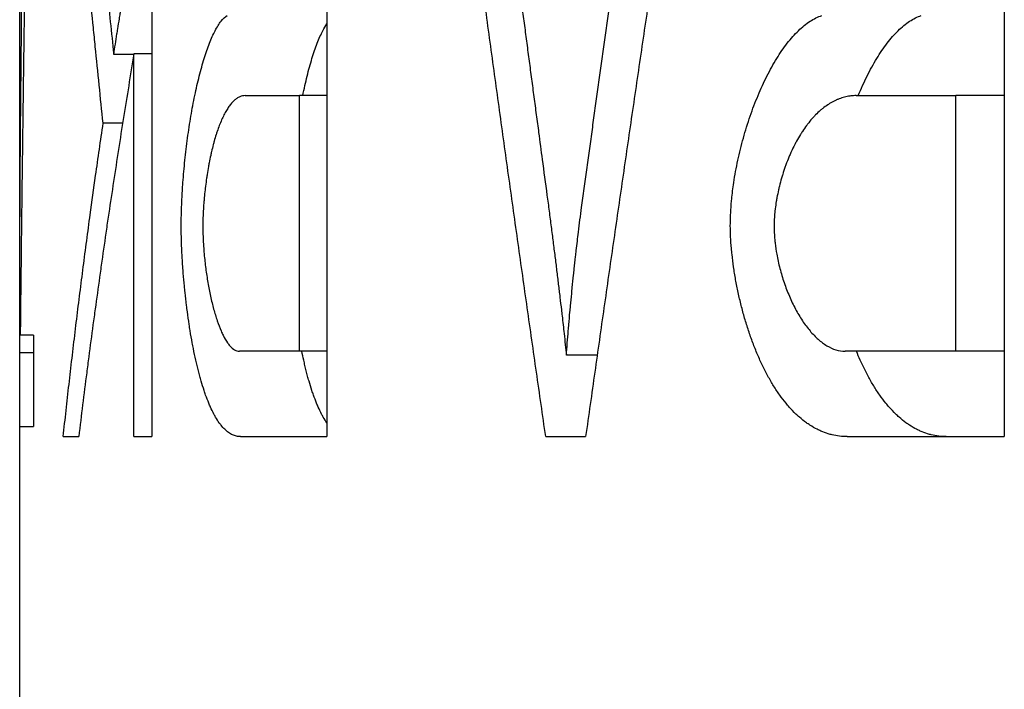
# Model space of a CAD drawing. Header units: millimetres. Extents: x 226749 to 325316, y -44191 to 40236.
# Tile 109 of 164: x 294114.28 to 294118.74, y 12166.67 to 12169.7. Entities that reach past the tile are written whole.
import ezdxf

# ---------------------------------------------------------------- set-up
doc = ezdxf.new("R2010")
doc.units = ezdxf.units.MM
doc.header["$LTSCALE"] = 100
doc.layers.add('K_URZĄDZENIA', color=4, linetype='Continuous')

# ---------------------------------------------------------------- blocks, each defined once
blk = doc.blocks.new('ZBIORNIK_RZUT')
at = {"layer": 'K_URZĄDZENIA'}
for p, q in [((150002.7861, 96513.7407), (150006.2861, 96513.7407)), ((150004.7416, 96513.7407), (150004.7416, 96513.5216)), ((150005.8993, 96513.7407), (150005.8993, 96513.5216)), ((150006.2861, 96513.0282), (150006.2861, 96513.7407)), ((150005.8993, 96513.5216), (150004.7416, 96513.5216)), ((150004.7416, 96513.0694), (150004.7416, 96513.5216)), ((150005.8993, 96513.5216), (150005.8993, 96513.02)), ((150005.918, 96511.8955), (150005.918, 96511.7559)), ((150006.2861, 96511.6624), (150006.2861, 96511.8433)), ((150002.7861, 96510.6701), (150006.2861, 96510.6701)), ((150004.7416, 96510.6701), (150004.7416, 96510.5464)), ((150005.8993, 96510.6701), (150005.8993, 96510.5464)), ((150006.2861, 96510.2785), (150006.2861, 96510.6701)), ((150005.8993, 96510.5464), (150004.7416, 96510.5464)), ((150004.7416, 96510.3003), (150004.7416, 96510.5464)), ((150005.8993, 96510.5464), (150005.8993, 96510.2742)), ((150002.7861, 96509.8767), (150006.2861, 96509.8767)), ((150004.5522, 96509.8767), (150004.5522, 96509.7962)), ((150006.2861, 96509.7962), (150006.2861, 96509.8767)), ((150006.2861, 96509.7962), (150004.5522, 96509.7962)), ((150004.5548, 96509.7957), (150004.5548, 96509.7046)), ((150004.8669, 96509.7447), (150004.8669, 96509.6566)), ((150006.2861, 96509.4757), (150006.2861, 96509.5459)), ((150005.8273, 96509.3409), (150005.8273, 96509.2808)), ((150005.8273, 96509.3409), (150006.2408, 96509.3409)), ((150005.9073, 96509.3409), (150005.9073, 96509.2785)), ((150006.2408, 96509.2783), (150006.2408, 96509.3409)), ((150005.7637, 96509.2783), (149994.8475, 96509.2783)), ((150006.2408, 96509.2785), (150005.9073, 96509.2785)), ((150013.3475, 96509.2783), (150006.2408, 96509.2783))]:
    blk.add_line(p, q, dxfattribs=at)
for points, knots in [([(150006.2861, 96513.4772), (150006.2861, 96513.4659), (150006.2855, 96513.4546), (150006.2841, 96513.4434), (150006.2828, 96513.4321), (150006.2808, 96513.4209), (150006.2781, 96513.4097), (150006.2767, 96513.4041), (150006.2752, 96513.3986), (150006.2734, 96513.393), (150006.27, 96513.3819), (150006.2659, 96513.3708), (150006.261, 96513.3598), (150006.2586, 96513.3543), (150006.256, 96513.3488), (150006.2532, 96513.3434), (150006.2476, 96513.3325), (150006.2413, 96513.3217), (150006.2343, 96513.311), (150006.2308, 96513.3057), (150006.2272, 96513.3003), (150006.2233, 96513.2951), (150006.2156, 96513.2845), (150006.2072, 96513.2741), (150006.198, 96513.2638), (150006.1935, 96513.2586), (150006.1888, 96513.2535), (150006.1838, 96513.2485), (150006.174, 96513.2384), (150006.1635, 96513.2284), (150006.1524, 96513.2186), (150006.1468, 96513.2137), (150006.141, 96513.2089), (150006.1351, 96513.2041), (150006.1233, 96513.1945), (150006.1108, 96513.1851), (150006.0977, 96513.1759), (150006.0912, 96513.1713), (150006.0845, 96513.1667), (150006.0777, 96513.1622), (150006.064, 96513.1532), (150006.0497, 96513.1445), (150006.0348, 96513.1359), (150006.0274, 96513.1317), (150006.0199, 96513.1275), (150006.0122, 96513.1233), (150005.9968, 96513.115), (150005.9809, 96513.107), (150005.9645, 96513.0992), (150005.9563, 96513.0953), (150005.948, 96513.0915), (150005.9396, 96513.0877), (150005.9264, 96513.0818), (150005.913, 96513.0761), (150005.8993, 96513.0706)], [0, 0, 0, 0, 0.0416667, 0.0416667, 0.0416667, 0.0833333, 0.0833333, 0.0833333, 0.1041667, 0.1041667, 0.1041667, 0.1458333, 0.1458333, 0.1458333, 0.1666667, 0.1666667, 0.1666667, 0.2083333, 0.2083333, 0.2083333, 0.2291667, 0.2291667, 0.2291667, 0.2708333, 0.2708333, 0.2708333, 0.2916667, 0.2916667, 0.2916667, 0.3333333, 0.3333333, 0.3333333, 0.3541667, 0.3541667, 0.3541667, 0.3958333, 0.3958333, 0.3958333, 0.4166667, 0.4166667, 0.4166667, 0.4583333, 0.4583333, 0.4583333, 0.4791667, 0.4791667, 0.4791667, 0.5208333, 0.5208333, 0.5208333, 0.5416667, 0.5416667, 0.5416667, 0.5742148, 0.5742148, 0.5742148, 0.5742148]), ([(150004.7416, 96513.0788), (150004.7261, 96513.0852), (150004.7109, 96513.0918), (150004.696, 96513.0985), (150004.6814, 96513.1052), (150004.667, 96513.112), (150004.653, 96513.119), (150004.625, 96513.1329), (150004.5984, 96513.1476), (150004.5735, 96513.1627), (150004.561, 96513.1703), (150004.549, 96513.178), (150004.5375, 96513.1859), (150004.5144, 96513.2016), (150004.4932, 96513.2178), (150004.4742, 96513.2344), (150004.4647, 96513.2427), (150004.4558, 96513.2511), (150004.4474, 96513.2595), (150004.4308, 96513.2765), (150004.4165, 96513.2938), (150004.4049, 96513.3113), (150004.3934, 96513.3289), (150004.3845, 96513.3466), (150004.3788, 96513.3645)], [0.4993919, 0.4993919, 0.4993919, 0.4993919, 0.5416667, 0.5416667, 0.5416667, 0.5833333, 0.5833333, 0.5833333, 0.6666667, 0.6666667, 0.6666667, 0.7083333, 0.7083333, 0.7083333, 0.7916667, 0.7916667, 0.7916667, 0.8333333, 0.8333333, 0.8333333, 0.9166667, 0.9166667, 0.9166667, 1, 1, 1, 1]), ([(150004.7416, 96513.0694), (150004.7416, 96513.0616), (150004.742, 96513.0537), (150004.7429, 96513.0458), (150004.7438, 96513.038), (150004.7452, 96513.0301), (150004.7471, 96513.0222), (150004.748, 96513.0182), (150004.749, 96513.0143), (150004.7502, 96513.0103), (150004.7525, 96513.0024), (150004.7552, 96512.9946), (150004.7585, 96512.9867), (150004.7601, 96512.9828), (150004.7618, 96512.9789), (150004.7636, 96512.975), (150004.7673, 96512.9672), (150004.7715, 96512.9595), (150004.7761, 96512.9518), (150004.7784, 96512.948), (150004.7808, 96512.9442), (150004.7833, 96512.9404), (150004.7883, 96512.9328), (150004.7938, 96512.9253), (150004.7997, 96512.9179), (150004.8027, 96512.9141), (150004.8058, 96512.9105), (150004.8089, 96512.9068), (150004.8153, 96512.8995), (150004.822, 96512.8923), (150004.8292, 96512.8852), (150004.8328, 96512.8817), (150004.8365, 96512.8782), (150004.8402, 96512.8747), (150004.8478, 96512.8678), (150004.8557, 96512.861), (150004.8641, 96512.8544), (150004.8682, 96512.851), (150004.8725, 96512.8478), (150004.8768, 96512.8445), (150004.8855, 96512.838), (150004.8945, 96512.8317), (150004.9038, 96512.8255), (150004.9085, 96512.8225), (150004.9133, 96512.8194), (150004.9181, 96512.8164), (150004.9277, 96512.8105), (150004.9377, 96512.8047), (150004.9479, 96512.7991), (150004.953, 96512.7963), (150004.9582, 96512.7935), (150004.9635, 96512.7908), (150004.9739, 96512.7854), (150004.9847, 96512.7802), (150004.9956, 96512.7752), (150005.0011, 96512.7727), (150005.0066, 96512.7703), (150005.0121, 96512.7679), (150005.0233, 96512.7631), (150005.0346, 96512.7586), (150005.046, 96512.7542), (150005.0517, 96512.7521), (150005.0575, 96512.75), (150005.0633, 96512.7479), (150005.0748, 96512.7438), (150005.0865, 96512.7399), (150005.0982, 96512.7363), (150005.1041, 96512.7345), (150005.1099, 96512.7327), (150005.1158, 96512.731), (150005.1276, 96512.7276), (150005.1394, 96512.7245), (150005.1511, 96512.7216), (150005.157, 96512.7201), (150005.1629, 96512.7187), (150005.1687, 96512.7174), (150005.1805, 96512.7148), (150005.1921, 96512.7124), (150005.2036, 96512.7102), (150005.2094, 96512.7092), (150005.2151, 96512.7082), (150005.2208, 96512.7072), (150005.2322, 96512.7053), (150005.2434, 96512.7037), (150005.2543, 96512.7024), (150005.2598, 96512.7017), (150005.2653, 96512.7011), (150005.2706, 96512.7006), (150005.2813, 96512.6995), (150005.2918, 96512.6987), (150005.3019, 96512.6981), (150005.312, 96512.6976), (150005.3218, 96512.6973), (150005.3311, 96512.6973)], [0, 0, 0, 0, 0.041667, 0.041667, 0.041667, 0.083333, 0.083333, 0.083333, 0.104167, 0.104167, 0.104167, 0.145833, 0.145833, 0.145833, 0.166667, 0.166667, 0.166667, 0.208333, 0.208333, 0.208333, 0.229167, 0.229167, 0.229167, 0.270833, 0.270833, 0.270833, 0.291667, 0.291667, 0.291667, 0.333333, 0.333333, 0.333333, 0.354167, 0.354167, 0.354167, 0.395833, 0.395833, 0.395833, 0.416667, 0.416667, 0.416667, 0.458333, 0.458333, 0.458333, 0.479167, 0.479167, 0.479167, 0.520833, 0.520833, 0.520833, 0.541667, 0.541667, 0.541667, 0.583333, 0.583333, 0.583333, 0.604167, 0.604167, 0.604167, 0.645833, 0.645833, 0.645833, 0.666667, 0.666667, 0.666667, 0.708333, 0.708333, 0.708333, 0.729167, 0.729167, 0.729167, 0.770833, 0.770833, 0.770833, 0.791667, 0.791667, 0.791667, 0.833333, 0.833333, 0.833333, 0.854167, 0.854167, 0.854167, 0.895833, 0.895833, 0.895833, 0.916667, 0.916667, 0.916667, 0.958333, 0.958333, 0.958333, 1, 1, 1, 1]), ([(150006.2861, 96513.0282), (150006.2861, 96513.0168), (150006.2855, 96513.0053), (150006.2841, 96512.9939), (150006.2828, 96512.9825), (150006.2808, 96512.9711), (150006.2781, 96512.9598), (150006.2767, 96512.9541), (150006.2752, 96512.9485), (150006.2734, 96512.9428), (150006.27, 96512.9316), (150006.2659, 96512.9203), (150006.261, 96512.9092), (150006.2586, 96512.9036), (150006.256, 96512.8981), (150006.2532, 96512.8926), (150006.2476, 96512.8815), (150006.2413, 96512.8706), (150006.2343, 96512.8597), (150006.2308, 96512.8543), (150006.2272, 96512.8489), (150006.2233, 96512.8436), (150006.2156, 96512.8329), (150006.2072, 96512.8223), (150006.198, 96512.8119), (150006.1935, 96512.8067), (150006.1888, 96512.8015), (150006.1838, 96512.7963), (150006.174, 96512.7861), (150006.1635, 96512.776), (150006.1524, 96512.7661), (150006.1468, 96512.7611), (150006.141, 96512.7562), (150006.1351, 96512.7513), (150006.1233, 96512.7416), (150006.1108, 96512.732), (150006.0977, 96512.7227), (150006.0912, 96512.7181), (150006.0845, 96512.7134), (150006.0777, 96512.7089), (150006.064, 96512.6998), (150006.0497, 96512.6909), (150006.0348, 96512.6822), (150006.0274, 96512.6779), (150006.0199, 96512.6737), (150006.0122, 96512.6695), (150005.9968, 96512.661), (150005.9809, 96512.6529), (150005.9645, 96512.645), (150005.9563, 96512.641), (150005.948, 96512.6372), (150005.9396, 96512.6334), (150005.9227, 96512.6257), (150005.9055, 96512.6184), (150005.8878, 96512.6113), (150005.879, 96512.6078), (150005.87, 96512.6043), (150005.861, 96512.6009), (150005.843, 96512.5941), (150005.8247, 96512.5877), (150005.806, 96512.5815), (150005.7967, 96512.5784), (150005.7873, 96512.5754), (150005.7779, 96512.5724), (150005.759, 96512.5666), (150005.7399, 96512.561), (150005.7207, 96512.5558), (150005.7111, 96512.5532), (150005.7014, 96512.5507), (150005.6917, 96512.5482), (150005.6724, 96512.5434), (150005.6529, 96512.5388), (150005.6335, 96512.5346), (150005.6238, 96512.5325), (150005.6141, 96512.5305), (150005.6043, 96512.5286), (150005.5849, 96512.5247), (150005.5656, 96512.5212), (150005.5464, 96512.5181), (150005.5368, 96512.5165), (150005.5272, 96512.5151), (150005.5177, 96512.5137), (150005.4987, 96512.5109), (150005.4799, 96512.5086), (150005.4614, 96512.5066), (150005.4522, 96512.5056), (150005.443, 96512.5047), (150005.434, 96512.5039), (150005.4159, 96512.5023), (150005.3982, 96512.501), (150005.381, 96512.5002), (150005.3638, 96512.4994), (150005.3471, 96512.499), (150005.3311, 96512.499)], [0, 0, 0, 0, 0.041667, 0.041667, 0.041667, 0.083333, 0.083333, 0.083333, 0.104167, 0.104167, 0.104167, 0.145833, 0.145833, 0.145833, 0.166667, 0.166667, 0.166667, 0.208333, 0.208333, 0.208333, 0.229167, 0.229167, 0.229167, 0.270833, 0.270833, 0.270833, 0.291667, 0.291667, 0.291667, 0.333333, 0.333333, 0.333333, 0.354167, 0.354167, 0.354167, 0.395833, 0.395833, 0.395833, 0.416667, 0.416667, 0.416667, 0.458333, 0.458333, 0.458333, 0.479167, 0.479167, 0.479167, 0.520833, 0.520833, 0.520833, 0.541667, 0.541667, 0.541667, 0.583333, 0.583333, 0.583333, 0.604167, 0.604167, 0.604167, 0.645833, 0.645833, 0.645833, 0.666667, 0.666667, 0.666667, 0.708333, 0.708333, 0.708333, 0.729167, 0.729167, 0.729167, 0.770833, 0.770833, 0.770833, 0.791667, 0.791667, 0.791667, 0.833333, 0.833333, 0.833333, 0.854167, 0.854167, 0.854167, 0.895833, 0.895833, 0.895833, 0.916667, 0.916667, 0.916667, 0.958333, 0.958333, 0.958333, 1, 1, 1, 1]), ([(150005.3311, 96512.6973), (150005.3415, 96512.6973), (150005.3519, 96512.6976), (150005.3625, 96512.6981), (150005.373, 96512.6986), (150005.3837, 96512.6994), (150005.3944, 96512.7004), (150005.3998, 96512.7009), (150005.4052, 96512.7015), (150005.4105, 96512.7021), (150005.4267, 96512.704), (150005.443, 96512.7064), (150005.4593, 96512.7093), (150005.4702, 96512.7113), (150005.4811, 96512.7134), (150005.492, 96512.7158), (150005.5138, 96512.7206), (150005.5355, 96512.7262), (150005.5569, 96512.7326), (150005.5675, 96512.7359), (150005.5782, 96512.7393), (150005.5887, 96512.7428), (150005.6097, 96512.75), (150005.6304, 96512.758), (150005.6504, 96512.7666), (150005.6604, 96512.7709), (150005.6702, 96512.7753), (150005.6799, 96512.78), (150005.6992, 96512.7892), (150005.7178, 96512.7991), (150005.7353, 96512.8095), (150005.7441, 96512.8148), (150005.7527, 96512.8201), (150005.761, 96512.8256), (150005.7775, 96512.8366), (150005.793, 96512.8481), (150005.8071, 96512.8601), (150005.8142, 96512.866), (150005.821, 96512.8721), (150005.8274, 96512.8783), (150005.8401, 96512.8907), (150005.8515, 96512.9035), (150005.8612, 96512.9166), (150005.866, 96512.9232), (150005.8705, 96512.9298), (150005.8745, 96512.9365), (150005.8825, 96512.95), (150005.8887, 96512.9637), (150005.8929, 96512.9776), (150005.8971, 96512.9915), (150005.8993, 96513.0057), (150005.8993, 96513.02)], [0, 0, 0, 0, 0.041667, 0.041667, 0.041667, 0.083333, 0.083333, 0.083333, 0.104167, 0.104167, 0.104167, 0.166667, 0.166667, 0.166667, 0.208333, 0.208333, 0.208333, 0.291667, 0.291667, 0.291667, 0.333333, 0.333333, 0.333333, 0.416667, 0.416667, 0.416667, 0.458333, 0.458333, 0.458333, 0.541667, 0.541667, 0.541667, 0.583333, 0.583333, 0.583333, 0.666667, 0.666667, 0.666667, 0.708333, 0.708333, 0.708333, 0.791667, 0.791667, 0.791667, 0.833333, 0.833333, 0.833333, 0.916667, 0.916667, 0.916667, 1, 1, 1, 1]), ([(150005.3311, 96512.499), (150005.3156, 96512.499), (150005.2998, 96512.4993), (150005.2838, 96512.5), (150005.2678, 96512.5007), (150005.2516, 96512.5017), (150005.2352, 96512.503), (150005.2271, 96512.5037), (150005.2189, 96512.5044), (150005.2106, 96512.5052), (150005.1859, 96512.5077), (150005.1609, 96512.5108), (150005.1357, 96512.5146), (150005.1189, 96512.5171), (150005.1021, 96512.52), (150005.0852, 96512.5231), (150005.0514, 96512.5292), (150005.0176, 96512.5366), (150004.9839, 96512.5449), (150004.9671, 96512.549), (150004.9503, 96512.5534), (150004.9336, 96512.5581), (150004.9003, 96512.5674), (150004.8673, 96512.5777), (150004.8351, 96512.5888), (150004.819, 96512.5943), (150004.803, 96512.6001), (150004.7873, 96512.6061), (150004.7559, 96512.6181), (150004.7254, 96512.6308), (150004.696, 96512.6443), (150004.6814, 96512.651), (150004.667, 96512.658), (150004.653, 96512.665), (150004.625, 96512.6792), (150004.5984, 96512.694), (150004.5735, 96512.7094), (150004.561, 96512.7171), (150004.549, 96512.7249), (150004.5375, 96512.7329), (150004.5144, 96512.7488), (150004.4932, 96512.7652), (150004.4742, 96512.782), (150004.4647, 96512.7905), (150004.4558, 96512.799), (150004.4474, 96512.8076), (150004.4308, 96512.8248), (150004.4165, 96512.8423), (150004.4049, 96512.8601), (150004.3934, 96512.8778), (150004.3845, 96512.8958), (150004.3788, 96512.914)], [0, 0, 0, 0, 0.041667, 0.041667, 0.041667, 0.083333, 0.083333, 0.083333, 0.104167, 0.104167, 0.104167, 0.166667, 0.166667, 0.166667, 0.208333, 0.208333, 0.208333, 0.291667, 0.291667, 0.291667, 0.333333, 0.333333, 0.333333, 0.416667, 0.416667, 0.416667, 0.458333, 0.458333, 0.458333, 0.541667, 0.541667, 0.541667, 0.583333, 0.583333, 0.583333, 0.666667, 0.666667, 0.666667, 0.708333, 0.708333, 0.708333, 0.791667, 0.791667, 0.791667, 0.833333, 0.833333, 0.833333, 0.916667, 0.916667, 0.916667, 1, 1, 1, 1]), ([(150002.7861, 96512.3596), (150002.8834, 96512.3446), (150002.9806, 96512.3297), (150003.0778, 96512.3148), (150003.175, 96512.3), (150003.2723, 96512.2851), (150003.3695, 96512.2704), (150003.4181, 96512.263), (150003.4667, 96512.2556), (150003.5153, 96512.2483), (150003.6125, 96512.2336), (150003.7098, 96512.2189), (150003.807, 96512.2043), (150003.8556, 96512.197), (150003.9042, 96512.1897), (150003.9528, 96512.1824), (150004.05, 96512.1679), (150004.1473, 96512.1534), (150004.2445, 96512.139), (150004.2931, 96512.1317), (150004.3417, 96512.1245), (150004.3903, 96512.1173), (150004.4875, 96512.1029), (150004.5848, 96512.0886), (150004.682, 96512.0743), (150004.7306, 96512.0672), (150004.7792, 96512.06), (150004.8278, 96512.0529), (150004.925, 96512.0387), (150005.0223, 96512.0245), (150005.1195, 96512.0104), (150005.1681, 96512.0033), (150005.2167, 96511.9962), (150005.2653, 96511.9892), (150005.3625, 96511.9751), (150005.4598, 96511.9611), (150005.557, 96511.9471), (150005.6056, 96511.9401), (150005.6542, 96511.9332), (150005.7028, 96511.9262), (150005.8, 96511.9123), (150005.8973, 96511.8984), (150005.9945, 96511.8846), (150006.0917, 96511.8708), (150006.1889, 96511.857), (150006.2861, 96511.8433)], [0, 0, 0, 0, 0.0312447, 0.0312447, 0.0312447, 0.0624894, 0.0624894, 0.0624894, 0.0781117, 0.0781117, 0.0781117, 0.1093564, 0.1093564, 0.1093564, 0.1249787, 0.1249787, 0.1249787, 0.1562234, 0.1562234, 0.1562234, 0.1718457, 0.1718457, 0.1718457, 0.2030904, 0.2030904, 0.2030904, 0.2187128, 0.2187128, 0.2187128, 0.2499574, 0.2499574, 0.2499574, 0.2655798, 0.2655798, 0.2655798, 0.2968245, 0.2968245, 0.2968245, 0.3124468, 0.3124468, 0.3124468, 0.3436915, 0.3436915, 0.3436915, 0.3749362, 0.3749362, 0.3749362, 0.3749362]), ([(150005.2484, 96511.8247), (150005.2199, 96511.8287), (150005.1914, 96511.8326), (150005.1628, 96511.8365), (150005.1343, 96511.8405), (150005.1058, 96511.8444), (150005.0772, 96511.8484), (150005.063, 96511.8504), (150005.0487, 96511.8523), (150005.0344, 96511.8543), (150005.0059, 96511.8583), (150004.9774, 96511.8622), (150004.9489, 96511.8662), (150004.9346, 96511.8682), (150004.9203, 96511.8701), (150004.9061, 96511.8721), (150004.8775, 96511.8761), (150004.849, 96511.8801), (150004.8205, 96511.884), (150004.8062, 96511.886), (150004.7919, 96511.888), (150004.7777, 96511.89), (150004.7492, 96511.894), (150004.7206, 96511.898), (150004.6921, 96511.9019), (150004.6778, 96511.9039), (150004.6636, 96511.9059), (150004.6493, 96511.9079), (150004.6208, 96511.9119), (150004.5922, 96511.9159), (150004.5637, 96511.9199), (150004.5494, 96511.9219), (150004.5352, 96511.9239), (150004.5209, 96511.9259), (150004.4924, 96511.9299), (150004.4639, 96511.9339), (150004.4353, 96511.9379), (150004.4211, 96511.9399), (150004.4068, 96511.942), (150004.3925, 96511.944), (150004.364, 96511.948), (150004.3355, 96511.952), (150004.3069, 96511.956), (150004.2784, 96511.9601), (150004.2499, 96511.9641), (150004.2214, 96511.9681)], [0, 0, 0, 0, 0.0091457, 0.0091457, 0.0091457, 0.0182914, 0.0182914, 0.0182914, 0.0228643, 0.0228643, 0.0228643, 0.03201, 0.03201, 0.03201, 0.0365828, 0.0365828, 0.0365828, 0.0457285, 0.0457285, 0.0457285, 0.0503014, 0.0503014, 0.0503014, 0.0594471, 0.0594471, 0.0594471, 0.06402, 0.06402, 0.06402, 0.0731657, 0.0731657, 0.0731657, 0.0777385, 0.0777385, 0.0777385, 0.0868842, 0.0868842, 0.0868842, 0.0914571, 0.0914571, 0.0914571, 0.1006028, 0.1006028, 0.1006028, 0.1097485, 0.1097485, 0.1097485, 0.1097485]), ([(150005.918, 96511.7559), (150005.8993, 96511.7573), (150005.8807, 96511.7587), (150005.862, 96511.7602), (150005.8433, 96511.7617), (150005.8247, 96511.7632), (150005.806, 96511.7648), (150005.7967, 96511.7656), (150005.7874, 96511.7664), (150005.7781, 96511.7672), (150005.7594, 96511.7688), (150005.7408, 96511.7704), (150005.7222, 96511.7721), (150005.7128, 96511.773), (150005.7035, 96511.7738), (150005.6942, 96511.7747), (150005.6756, 96511.7764), (150005.657, 96511.7782), (150005.6384, 96511.78), (150005.6291, 96511.7809), (150005.6198, 96511.7819), (150005.6104, 96511.7828), (150005.5918, 96511.7847), (150005.5732, 96511.7866), (150005.5547, 96511.7885), (150005.5454, 96511.7895), (150005.5361, 96511.7905), (150005.5268, 96511.7915), (150005.5082, 96511.7935), (150005.4896, 96511.7955), (150005.471, 96511.7976), (150005.4617, 96511.7986), (150005.4524, 96511.7997), (150005.4432, 96511.8008), (150005.4153, 96511.804), (150005.3875, 96511.8073), (150005.3596, 96511.8106), (150005.3225, 96511.8152), (150005.2855, 96511.8199), (150005.2484, 96511.8247)], [0, 0, 0, 0, 0.083333, 0.083333, 0.083333, 0.166667, 0.166667, 0.166667, 0.208333, 0.208333, 0.208333, 0.291667, 0.291667, 0.291667, 0.333333, 0.333333, 0.333333, 0.416667, 0.416667, 0.416667, 0.458333, 0.458333, 0.458333, 0.541667, 0.541667, 0.541667, 0.583333, 0.583333, 0.583333, 0.666667, 0.666667, 0.666667, 0.708333, 0.708333, 0.708333, 0.833333, 0.833333, 0.833333, 1, 1, 1, 1]), ([(150005.1924, 96511.6681), (150005.217, 96511.6714), (150005.2412, 96511.6746), (150005.2651, 96511.6777), (150005.289, 96511.6808), (150005.3124, 96511.6839), (150005.3356, 96511.6869), (150005.3471, 96511.6883), (150005.3586, 96511.6898), (150005.37, 96511.6913), (150005.3927, 96511.6942), (150005.4151, 96511.6971), (150005.4371, 96511.6998), (150005.4481, 96511.7012), (150005.459, 96511.7026), (150005.4698, 96511.704), (150005.4915, 96511.7067), (150005.5127, 96511.7093), (150005.5336, 96511.7119), (150005.5441, 96511.7132), (150005.5544, 96511.7145), (150005.5647, 96511.7157), (150005.5852, 96511.7183), (150005.6054, 96511.7207), (150005.6252, 96511.7231), (150005.6351, 96511.7243), (150005.6449, 96511.7254), (150005.6546, 96511.7266), (150005.674, 96511.7289), (150005.693, 96511.7311), (150005.7117, 96511.7333), (150005.721, 96511.7344), (150005.7303, 96511.7354), (150005.7394, 96511.7365), (150005.7669, 96511.7396), (150005.7935, 96511.7426), (150005.8193, 96511.7454), (150005.8537, 96511.7492), (150005.8866, 96511.7527), (150005.918, 96511.7559)], [0, 0, 0, 0, 0.083333, 0.083333, 0.083333, 0.166667, 0.166667, 0.166667, 0.208333, 0.208333, 0.208333, 0.291667, 0.291667, 0.291667, 0.333333, 0.333333, 0.333333, 0.416667, 0.416667, 0.416667, 0.458333, 0.458333, 0.458333, 0.541667, 0.541667, 0.541667, 0.583333, 0.583333, 0.583333, 0.666667, 0.666667, 0.666667, 0.708333, 0.708333, 0.708333, 0.833333, 0.833333, 0.833333, 1, 1, 1, 1]), ([(150006.2861, 96511.6624), (150006.1889, 96511.6484), (150006.0917, 96511.6343), (150005.9945, 96511.6204), (150005.8973, 96511.6064), (150005.8, 96511.5925), (150005.7028, 96511.5787), (150005.6542, 96511.5718), (150005.6056, 96511.5649), (150005.557, 96511.558), (150005.4598, 96511.5442), (150005.3625, 96511.5305), (150005.2653, 96511.5169), (150005.2167, 96511.51), (150005.1681, 96511.5032), (150005.1195, 96511.4964), (150005.0223, 96511.4829), (150004.925, 96511.4693), (150004.8278, 96511.4559), (150004.7792, 96511.4491), (150004.7306, 96511.4424), (150004.682, 96511.4357), (150004.5848, 96511.4223), (150004.4875, 96511.4089), (150004.3903, 96511.3957), (150004.3417, 96511.389), (150004.2931, 96511.3824), (150004.2445, 96511.3758), (150004.1473, 96511.3625), (150004.05, 96511.3494), (150003.9528, 96511.3363), (150003.9042, 96511.3297), (150003.8556, 96511.3232), (150003.807, 96511.3167), (150003.6611, 96511.2971), (150003.5153, 96511.2777), (150003.3695, 96511.2584), (150003.175, 96511.2326), (150002.9806, 96511.2072), (150002.7861, 96511.1819)], [0, 0, 0, 0, 0.0315068, 0.0315068, 0.0315068, 0.0630136, 0.0630136, 0.0630136, 0.0787669, 0.0787669, 0.0787669, 0.1102737, 0.1102737, 0.1102737, 0.1260271, 0.1260271, 0.1260271, 0.1575339, 0.1575339, 0.1575339, 0.1732873, 0.1732873, 0.1732873, 0.2047941, 0.2047941, 0.2047941, 0.2205475, 0.2205475, 0.2205475, 0.2520542, 0.2520542, 0.2520542, 0.2678076, 0.2678076, 0.2678076, 0.3150678, 0.3150678, 0.3150678, 0.3780814, 0.3780814, 0.3780814, 0.3780814]), ([(150004.2214, 96511.5392), (150004.2483, 96511.5428), (150004.2753, 96511.5463), (150004.3023, 96511.5498), (150004.3293, 96511.5534), (150004.3562, 96511.5569), (150004.3832, 96511.5605), (150004.3967, 96511.5622), (150004.4102, 96511.564), (150004.4237, 96511.5658), (150004.4506, 96511.5694), (150004.4776, 96511.5729), (150004.5046, 96511.5765), (150004.5181, 96511.5782), (150004.5316, 96511.58), (150004.545, 96511.5818), (150004.572, 96511.5854), (150004.599, 96511.5889), (150004.626, 96511.5925), (150004.6394, 96511.5943), (150004.6529, 96511.5961), (150004.6664, 96511.5979), (150004.6934, 96511.6014), (150004.7204, 96511.605), (150004.7473, 96511.6086), (150004.7608, 96511.6104), (150004.7743, 96511.6122), (150004.7878, 96511.614), (150004.8148, 96511.6176), (150004.8417, 96511.6212), (150004.8687, 96511.6248), (150004.8822, 96511.6266), (150004.8957, 96511.6284), (150004.9092, 96511.6302), (150004.9496, 96511.6356), (150004.9901, 96511.641), (150005.0306, 96511.6464), (150005.0845, 96511.6536), (150005.1384, 96511.6608), (150005.1924, 96511.6681)], [0, 0, 0, 0, 0.008654, 0.008654, 0.008654, 0.017308, 0.017308, 0.017308, 0.021635, 0.021635, 0.021635, 0.030289, 0.030289, 0.030289, 0.034616, 0.034616, 0.034616, 0.04327, 0.04327, 0.04327, 0.047597, 0.047597, 0.047597, 0.056251, 0.056251, 0.056251, 0.060578, 0.060578, 0.060578, 0.069232, 0.069232, 0.069232, 0.073559, 0.073559, 0.073559, 0.0865399, 0.0865399, 0.0865399, 0.1038479, 0.1038479, 0.1038479, 0.1038479]), ([(150004.7416, 96510.5611), (150004.7261, 96510.5643), (150004.7109, 96510.5676), (150004.696, 96510.5709), (150004.6814, 96510.5742), (150004.667, 96510.5776), (150004.653, 96510.5811), (150004.625, 96510.5881), (150004.5984, 96510.5954), (150004.5735, 96510.603), (150004.561, 96510.6068), (150004.549, 96510.6107), (150004.5375, 96510.6147), (150004.5144, 96510.6226), (150004.4932, 96510.6308), (150004.4742, 96510.6392), (150004.4647, 96510.6435), (150004.4558, 96510.6477), (150004.4474, 96510.6521), (150004.4361, 96510.658), (150004.4258, 96510.664), (150004.4167, 96510.6701)], [0.4993919, 0.4993919, 0.4993919, 0.4993919, 0.5416667, 0.5416667, 0.5416667, 0.5833333, 0.5833333, 0.5833333, 0.6666667, 0.6666667, 0.6666667, 0.7083333, 0.7083333, 0.7083333, 0.7916667, 0.7916667, 0.7916667, 0.8333333, 0.8333333, 0.8333333, 0.8902606, 0.8902606, 0.8902606, 0.8902606]), ([(150006.2231, 96510.6701), (150006.2154, 96510.6647), (150006.2071, 96510.6594), (150006.198, 96510.6542), (150006.1935, 96510.6516), (150006.1888, 96510.649), (150006.1838, 96510.6464), (150006.174, 96510.6413), (150006.1635, 96510.6362), (150006.1524, 96510.6312), (150006.1468, 96510.6288), (150006.141, 96510.6263), (150006.1351, 96510.6239), (150006.1233, 96510.619), (150006.1108, 96510.6143), (150006.0977, 96510.6096), (150006.0912, 96510.6073), (150006.0845, 96510.605), (150006.0777, 96510.6028), (150006.064, 96510.5983), (150006.0497, 96510.5939), (150006.0348, 96510.5896), (150006.0274, 96510.5874), (150006.0199, 96510.5853), (150006.0122, 96510.5833), (150005.9968, 96510.5791), (150005.9809, 96510.5751), (150005.9645, 96510.5712), (150005.9563, 96510.5693), (150005.948, 96510.5674), (150005.9396, 96510.5655), (150005.9264, 96510.5626), (150005.913, 96510.5598), (150005.8993, 96510.557)], [0.2295987, 0.2295987, 0.2295987, 0.2295987, 0.2708333, 0.2708333, 0.2708333, 0.2916667, 0.2916667, 0.2916667, 0.3333333, 0.3333333, 0.3333333, 0.3541667, 0.3541667, 0.3541667, 0.3958333, 0.3958333, 0.3958333, 0.4166667, 0.4166667, 0.4166667, 0.4583333, 0.4583333, 0.4583333, 0.4791667, 0.4791667, 0.4791667, 0.5208333, 0.5208333, 0.5208333, 0.5416667, 0.5416667, 0.5416667, 0.5742148, 0.5742148, 0.5742148, 0.5742148]), ([(150004.7416, 96510.3003), (150004.7416, 96510.2961), (150004.742, 96510.292), (150004.7429, 96510.2878), (150004.7438, 96510.2837), (150004.7452, 96510.2795), (150004.7471, 96510.2754), (150004.748, 96510.2733), (150004.749, 96510.2712), (150004.7502, 96510.2691), (150004.7525, 96510.265), (150004.7552, 96510.2609), (150004.7585, 96510.2568), (150004.7601, 96510.2547), (150004.7618, 96510.2527), (150004.7636, 96510.2506), (150004.7673, 96510.2466), (150004.7715, 96510.2425), (150004.7761, 96510.2385), (150004.7784, 96510.2365), (150004.7808, 96510.2345), (150004.7833, 96510.2326), (150004.7883, 96510.2286), (150004.7938, 96510.2247), (150004.7997, 96510.2209), (150004.8027, 96510.2189), (150004.8058, 96510.217), (150004.8089, 96510.2151), (150004.8153, 96510.2114), (150004.822, 96510.2076), (150004.8292, 96510.204), (150004.8328, 96510.2022), (150004.8365, 96510.2004), (150004.8402, 96510.1986), (150004.8478, 96510.195), (150004.8557, 96510.1915), (150004.8641, 96510.1881), (150004.8682, 96510.1864), (150004.8725, 96510.1847), (150004.8768, 96510.183), (150004.8855, 96510.1797), (150004.8945, 96510.1765), (150004.9038, 96510.1733), (150004.9085, 96510.1717), (150004.9133, 96510.1702), (150004.9181, 96510.1687), (150004.9277, 96510.1656), (150004.9377, 96510.1626), (150004.9479, 96510.1598), (150004.953, 96510.1584), (150004.9582, 96510.157), (150004.9635, 96510.1556), (150004.9739, 96510.1528), (150004.9847, 96510.1502), (150004.9956, 96510.1477), (150005.0011, 96510.1464), (150005.0066, 96510.1451), (150005.0121, 96510.1439), (150005.0233, 96510.1415), (150005.0346, 96510.1392), (150005.046, 96510.137), (150005.0517, 96510.1359), (150005.0575, 96510.1348), (150005.0633, 96510.1338), (150005.0748, 96510.1317), (150005.0865, 96510.1298), (150005.0982, 96510.1279), (150005.1041, 96510.127), (150005.1099, 96510.1261), (150005.1158, 96510.1253), (150005.1276, 96510.1236), (150005.1394, 96510.122), (150005.1511, 96510.1205), (150005.157, 96510.1198), (150005.1629, 96510.1191), (150005.1687, 96510.1184), (150005.1805, 96510.1171), (150005.1921, 96510.1159), (150005.2036, 96510.1148), (150005.2094, 96510.1143), (150005.2151, 96510.1138), (150005.2208, 96510.1133), (150005.2322, 96510.1124), (150005.2434, 96510.1115), (150005.2543, 96510.1109), (150005.2598, 96510.1105), (150005.2653, 96510.1102), (150005.2706, 96510.11), (150005.2813, 96510.1094), (150005.2918, 96510.109), (150005.3019, 96510.1087), (150005.312, 96510.1085), (150005.3218, 96510.1083), (150005.3311, 96510.1083)], [0, 0, 0, 0, 0.041667, 0.041667, 0.041667, 0.083333, 0.083333, 0.083333, 0.104167, 0.104167, 0.104167, 0.145833, 0.145833, 0.145833, 0.166667, 0.166667, 0.166667, 0.208333, 0.208333, 0.208333, 0.229167, 0.229167, 0.229167, 0.270833, 0.270833, 0.270833, 0.291667, 0.291667, 0.291667, 0.333333, 0.333333, 0.333333, 0.354167, 0.354167, 0.354167, 0.395833, 0.395833, 0.395833, 0.416667, 0.416667, 0.416667, 0.458333, 0.458333, 0.458333, 0.479167, 0.479167, 0.479167, 0.520833, 0.520833, 0.520833, 0.541667, 0.541667, 0.541667, 0.583333, 0.583333, 0.583333, 0.604167, 0.604167, 0.604167, 0.645833, 0.645833, 0.645833, 0.666667, 0.666667, 0.666667, 0.708333, 0.708333, 0.708333, 0.729167, 0.729167, 0.729167, 0.770833, 0.770833, 0.770833, 0.791667, 0.791667, 0.791667, 0.833333, 0.833333, 0.833333, 0.854167, 0.854167, 0.854167, 0.895833, 0.895833, 0.895833, 0.916667, 0.916667, 0.916667, 0.958333, 0.958333, 0.958333, 1, 1, 1, 1]), ([(150006.2861, 96510.2785), (150006.2861, 96510.2725), (150006.2855, 96510.2665), (150006.2841, 96510.2605), (150006.2828, 96510.2546), (150006.2808, 96510.2486), (150006.2781, 96510.2427), (150006.2767, 96510.2397), (150006.2752, 96510.2368), (150006.2734, 96510.2339), (150006.27, 96510.228), (150006.2659, 96510.2222), (150006.261, 96510.2164), (150006.2586, 96510.2135), (150006.256, 96510.2106), (150006.2532, 96510.2078), (150006.2476, 96510.2021), (150006.2413, 96510.1964), (150006.2343, 96510.1908), (150006.2308, 96510.1881), (150006.2272, 96510.1853), (150006.2233, 96510.1825), (150006.2156, 96510.1771), (150006.2072, 96510.1716), (150006.198, 96510.1663), (150006.1935, 96510.1637), (150006.1888, 96510.161), (150006.1838, 96510.1584), (150006.174, 96510.1532), (150006.1635, 96510.148), (150006.1524, 96510.143), (150006.1468, 96510.1405), (150006.141, 96510.138), (150006.1351, 96510.1355), (150006.1233, 96510.1306), (150006.1108, 96510.1258), (150006.0977, 96510.1211), (150006.0912, 96510.1187), (150006.0845, 96510.1164), (150006.0777, 96510.1141), (150006.064, 96510.1096), (150006.0497, 96510.1051), (150006.0348, 96510.1008), (150006.0274, 96510.0986), (150006.0199, 96510.0965), (150006.0122, 96510.0944), (150005.9968, 96510.0902), (150005.9809, 96510.0861), (150005.9645, 96510.0822), (150005.9563, 96510.0802), (150005.948, 96510.0783), (150005.9396, 96510.0764), (150005.9227, 96510.0726), (150005.9055, 96510.069), (150005.8878, 96510.0655), (150005.879, 96510.0637), (150005.87, 96510.062), (150005.861, 96510.0603), (150005.843, 96510.057), (150005.8247, 96510.0538), (150005.806, 96510.0508), (150005.7967, 96510.0492), (150005.7873, 96510.0478), (150005.7779, 96510.0463), (150005.759, 96510.0434), (150005.7399, 96510.0407), (150005.7207, 96510.0382), (150005.7111, 96510.0369), (150005.7014, 96510.0356), (150005.6917, 96510.0344), (150005.6724, 96510.032), (150005.6529, 96510.0298), (150005.6335, 96510.0278), (150005.6238, 96510.0268), (150005.6141, 96510.0258), (150005.6043, 96510.0248), (150005.5849, 96510.023), (150005.5656, 96510.0213), (150005.5464, 96510.0197), (150005.5368, 96510.019), (150005.5272, 96510.0183), (150005.5177, 96510.0176), (150005.4987, 96510.0162), (150005.4799, 96510.0151), (150005.4614, 96510.0141), (150005.4522, 96510.0136), (150005.443, 96510.0132), (150005.434, 96510.0128), (150005.4159, 96510.012), (150005.3982, 96510.0114), (150005.381, 96510.011), (150005.3638, 96510.0106), (150005.3471, 96510.0104), (150005.3311, 96510.0104)], [0, 0, 0, 0, 0.041667, 0.041667, 0.041667, 0.083333, 0.083333, 0.083333, 0.104167, 0.104167, 0.104167, 0.145833, 0.145833, 0.145833, 0.166667, 0.166667, 0.166667, 0.208333, 0.208333, 0.208333, 0.229167, 0.229167, 0.229167, 0.270833, 0.270833, 0.270833, 0.291667, 0.291667, 0.291667, 0.333333, 0.333333, 0.333333, 0.354167, 0.354167, 0.354167, 0.395833, 0.395833, 0.395833, 0.416667, 0.416667, 0.416667, 0.458333, 0.458333, 0.458333, 0.479167, 0.479167, 0.479167, 0.520833, 0.520833, 0.520833, 0.541667, 0.541667, 0.541667, 0.583333, 0.583333, 0.583333, 0.604167, 0.604167, 0.604167, 0.645833, 0.645833, 0.645833, 0.666667, 0.666667, 0.666667, 0.708333, 0.708333, 0.708333, 0.729167, 0.729167, 0.729167, 0.770833, 0.770833, 0.770833, 0.791667, 0.791667, 0.791667, 0.833333, 0.833333, 0.833333, 0.854167, 0.854167, 0.854167, 0.895833, 0.895833, 0.895833, 0.916667, 0.916667, 0.916667, 0.958333, 0.958333, 0.958333, 1, 1, 1, 1]), ([(150005.3311, 96510.1083), (150005.3415, 96510.1083), (150005.3519, 96510.1085), (150005.3625, 96510.1087), (150005.373, 96510.109), (150005.3837, 96510.1094), (150005.3944, 96510.1099), (150005.3998, 96510.1101), (150005.4052, 96510.1104), (150005.4105, 96510.1107), (150005.4267, 96510.1117), (150005.443, 96510.1129), (150005.4593, 96510.1143), (150005.4702, 96510.1153), (150005.4811, 96510.1164), (150005.492, 96510.1176), (150005.5138, 96510.12), (150005.5355, 96510.1229), (150005.5569, 96510.1261), (150005.5675, 96510.1277), (150005.5782, 96510.1294), (150005.5887, 96510.1313), (150005.6097, 96510.1349), (150005.6304, 96510.1389), (150005.6504, 96510.1433), (150005.6604, 96510.1454), (150005.6702, 96510.1477), (150005.6799, 96510.1501), (150005.6992, 96510.1548), (150005.7178, 96510.1598), (150005.7353, 96510.1651), (150005.7441, 96510.1678), (150005.7527, 96510.1705), (150005.761, 96510.1733), (150005.7775, 96510.179), (150005.793, 96510.1849), (150005.8071, 96510.191), (150005.8142, 96510.1941), (150005.821, 96510.1972), (150005.8274, 96510.2004), (150005.8401, 96510.2068), (150005.8515, 96510.2134), (150005.8612, 96510.2202), (150005.866, 96510.2236), (150005.8705, 96510.2271), (150005.8745, 96510.2306), (150005.8825, 96510.2376), (150005.8887, 96510.2447), (150005.8929, 96510.252), (150005.8971, 96510.2593), (150005.8993, 96510.2667), (150005.8993, 96510.2742)], [0, 0, 0, 0, 0.041667, 0.041667, 0.041667, 0.083333, 0.083333, 0.083333, 0.104167, 0.104167, 0.104167, 0.166667, 0.166667, 0.166667, 0.208333, 0.208333, 0.208333, 0.291667, 0.291667, 0.291667, 0.333333, 0.333333, 0.333333, 0.416667, 0.416667, 0.416667, 0.458333, 0.458333, 0.458333, 0.541667, 0.541667, 0.541667, 0.583333, 0.583333, 0.583333, 0.666667, 0.666667, 0.666667, 0.708333, 0.708333, 0.708333, 0.791667, 0.791667, 0.791667, 0.833333, 0.833333, 0.833333, 0.916667, 0.916667, 0.916667, 1, 1, 1, 1]), ([(150005.3311, 96510.0104), (150005.3156, 96510.0104), (150005.2998, 96510.0106), (150005.2838, 96510.0109), (150005.2678, 96510.0113), (150005.2516, 96510.0117), (150005.2352, 96510.0124), (150005.2271, 96510.0127), (150005.2189, 96510.0131), (150005.2106, 96510.0135), (150005.1859, 96510.0146), (150005.1609, 96510.0162), (150005.1357, 96510.018), (150005.1189, 96510.0193), (150005.1021, 96510.0206), (150005.0852, 96510.0221), (150005.0514, 96510.0252), (150005.0176, 96510.0287), (150004.9839, 96510.0328), (150004.9671, 96510.0348), (150004.9503, 96510.037), (150004.9336, 96510.0393), (150004.9003, 96510.0438), (150004.8673, 96510.0489), (150004.8351, 96510.0544), (150004.819, 96510.0571), (150004.803, 96510.0599), (150004.7873, 96510.0629), (150004.7559, 96510.0688), (150004.7254, 96510.0751), (150004.696, 96510.0818), (150004.6814, 96510.0852), (150004.667, 96510.0886), (150004.653, 96510.0922), (150004.625, 96510.0992), (150004.5984, 96510.1067), (150004.5735, 96510.1144), (150004.561, 96510.1183), (150004.549, 96510.1222), (150004.5375, 96510.1262), (150004.5144, 96510.1343), (150004.4932, 96510.1426), (150004.4742, 96510.1511), (150004.4647, 96510.1554), (150004.4558, 96510.1597), (150004.4474, 96510.1641), (150004.4308, 96510.1729), (150004.4165, 96510.1819), (150004.4049, 96510.191), (150004.3934, 96510.2002), (150004.3845, 96510.2095), (150004.3788, 96510.2188)], [0, 0, 0, 0, 0.041667, 0.041667, 0.041667, 0.083333, 0.083333, 0.083333, 0.104167, 0.104167, 0.104167, 0.166667, 0.166667, 0.166667, 0.208333, 0.208333, 0.208333, 0.291667, 0.291667, 0.291667, 0.333333, 0.333333, 0.333333, 0.416667, 0.416667, 0.416667, 0.458333, 0.458333, 0.458333, 0.541667, 0.541667, 0.541667, 0.583333, 0.583333, 0.583333, 0.666667, 0.666667, 0.666667, 0.708333, 0.708333, 0.708333, 0.791667, 0.791667, 0.791667, 0.833333, 0.833333, 0.833333, 0.916667, 0.916667, 0.916667, 1, 1, 1, 1]), ([(150004.5548, 96509.7046), (150004.5394, 96509.7071), (150004.524, 96509.7095), (150004.5086, 96509.7119), (150004.4932, 96509.7144), (150004.4778, 96509.7168), (150004.4623, 96509.7193), (150004.4546, 96509.7205), (150004.4469, 96509.7217), (150004.4392, 96509.723), (150004.4238, 96509.7254), (150004.4084, 96509.7279), (150004.393, 96509.7304), (150004.3853, 96509.7317), (150004.3776, 96509.7329), (150004.3699, 96509.7342), (150004.3544, 96509.7367), (150004.339, 96509.7392), (150004.3236, 96509.7417), (150004.3159, 96509.743), (150004.3082, 96509.7442), (150004.3005, 96509.7455), (150004.2851, 96509.748), (150004.2697, 96509.7506), (150004.2543, 96509.7531), (150004.2466, 96509.7544), (150004.2388, 96509.7557), (150004.2311, 96509.757), (150004.2157, 96509.7595), (150004.2003, 96509.7621), (150004.1849, 96509.7647), (150004.1772, 96509.766), (150004.1695, 96509.7673), (150004.1618, 96509.7686), (150004.1387, 96509.7724), (150004.1155, 96509.7764), (150004.0924, 96509.7803), (150004.0616, 96509.7855), (150004.0308, 96509.7908), (150003.9999, 96509.7962)], [0, 0, 0, 0, 0.00665025, 0.00665025, 0.00665025, 0.01330049, 0.01330049, 0.01330049, 0.01662562, 0.01662562, 0.01662562, 0.02327586, 0.02327586, 0.02327586, 0.02660099, 0.02660099, 0.02660099, 0.03325124, 0.03325124, 0.03325124, 0.03657636, 0.03657636, 0.03657636, 0.04322661, 0.04322661, 0.04322661, 0.04655173, 0.04655173, 0.04655173, 0.05320198, 0.05320198, 0.05320198, 0.0565271, 0.0565271, 0.0565271, 0.06650247, 0.06650247, 0.06650247, 0.07980297, 0.07980297, 0.07980297, 0.07980297]), ([(150004.5522, 96509.7962), (150004.6003, 96509.7881), (150004.6485, 96509.7801), (150004.6967, 96509.7722), (150004.7448, 96509.7643), (150004.793, 96509.7565), (150004.8412, 96509.7488), (150004.8652, 96509.7449), (150004.8893, 96509.7411), (150004.9134, 96509.7373), (150004.9616, 96509.7297), (150005.0097, 96509.7222), (150005.0579, 96509.7148), (150005.082, 96509.711), (150005.1061, 96509.7074), (150005.1302, 96509.7037), (150005.1783, 96509.6964), (150005.2265, 96509.6891), (150005.2746, 96509.682), (150005.2987, 96509.6784), (150005.3228, 96509.6749), (150005.3469, 96509.6713), (150005.3951, 96509.6643), (150005.4432, 96509.6573), (150005.4914, 96509.6505), (150005.5155, 96509.6471), (150005.5396, 96509.6436), (150005.5636, 96509.6403), (150005.6118, 96509.6335), (150005.66, 96509.6268), (150005.7081, 96509.6203), (150005.7322, 96509.617), (150005.7563, 96509.6137), (150005.7804, 96509.6105), (150005.8286, 96509.604), (150005.8767, 96509.5976), (150005.9249, 96509.5913), (150005.949, 96509.5882), (150005.9731, 96509.585), (150005.9971, 96509.5819), (150006.0453, 96509.5757), (150006.0935, 96509.5696), (150006.1416, 96509.5636), (150006.1898, 96509.5576), (150006.238, 96509.5517), (150006.2861, 96509.5459)], [0, 0, 0, 0, 0.0204668, 0.0204668, 0.0204668, 0.0409336, 0.0409336, 0.0409336, 0.0511669, 0.0511669, 0.0511669, 0.0716337, 0.0716337, 0.0716337, 0.0818671, 0.0818671, 0.0818671, 0.1023339, 0.1023339, 0.1023339, 0.1125673, 0.1125673, 0.1125673, 0.133034, 0.133034, 0.133034, 0.1432674, 0.1432674, 0.1432674, 0.1637342, 0.1637342, 0.1637342, 0.1739676, 0.1739676, 0.1739676, 0.1944344, 0.1944344, 0.1944344, 0.2046678, 0.2046678, 0.2046678, 0.2251345, 0.2251345, 0.2251345, 0.2456013, 0.2456013, 0.2456013, 0.2456013]), ([(150002.7861, 96509.5363), (150002.8353, 96509.5404), (150002.8844, 96509.5446), (150002.9335, 96509.5488), (150002.9827, 96509.5529), (150003.0318, 96509.5572), (150003.0809, 96509.5615), (150003.1055, 96509.5636), (150003.1301, 96509.5658), (150003.1546, 96509.5679), (150003.2037, 96509.5723), (150003.2529, 96509.5767), (150003.302, 96509.5811), (150003.3266, 96509.5833), (150003.3511, 96509.5855), (150003.3757, 96509.5878), (150003.4248, 96509.5923), (150003.474, 96509.5968), (150003.5231, 96509.6014), (150003.5477, 96509.6037), (150003.5722, 96509.606), (150003.5968, 96509.6083), (150003.6459, 96509.6129), (150003.695, 96509.6176), (150003.7442, 96509.6223), (150003.7687, 96509.6247), (150003.7933, 96509.627), (150003.8179, 96509.6294), (150003.867, 96509.6342), (150003.9161, 96509.639), (150003.9653, 96509.6439), (150003.9898, 96509.6463), (150004.0144, 96509.6488), (150004.039, 96509.6512), (150004.0881, 96509.6561), (150004.1372, 96509.6611), (150004.1863, 96509.6661), (150004.2109, 96509.6686), (150004.2355, 96509.6711), (150004.26, 96509.6737), (150004.3092, 96509.6787), (150004.3583, 96509.6839), (150004.4074, 96509.689), (150004.4566, 96509.6942), (150004.5057, 96509.6994), (150004.5548, 96509.7046)], [0, 0, 0, 0, 0.0180282, 0.0180282, 0.0180282, 0.0360565, 0.0360565, 0.0360565, 0.0450706, 0.0450706, 0.0450706, 0.0630988, 0.0630988, 0.0630988, 0.0721129, 0.0721129, 0.0721129, 0.0901411, 0.0901411, 0.0901411, 0.0991552, 0.0991552, 0.0991552, 0.1171835, 0.1171835, 0.1171835, 0.1261976, 0.1261976, 0.1261976, 0.1442258, 0.1442258, 0.1442258, 0.1532399, 0.1532399, 0.1532399, 0.1712682, 0.1712682, 0.1712682, 0.1802823, 0.1802823, 0.1802823, 0.1983105, 0.1983105, 0.1983105, 0.2163387, 0.2163387, 0.2163387, 0.2163387]), ([(150004.8669, 96509.6566), (150004.8091, 96509.6505), (150004.7513, 96509.6445), (150004.6935, 96509.6386), (150004.6357, 96509.6326), (150004.5779, 96509.6268), (150004.5201, 96509.621), (150004.4912, 96509.6181), (150004.4623, 96509.6152), (150004.4334, 96509.6123), (150004.3756, 96509.6066), (150004.3178, 96509.601), (150004.26, 96509.5954), (150004.2311, 96509.5926), (150004.2022, 96509.5898), (150004.1733, 96509.5871), (150004.1155, 96509.5816), (150004.0577, 96509.5762), (150003.9999, 96509.5708), (150003.971, 96509.5681), (150003.9421, 96509.5655), (150003.9132, 96509.5628), (150003.8554, 96509.5575), (150003.7976, 96509.5523), (150003.7398, 96509.5472), (150003.7109, 96509.5446), (150003.682, 96509.5421), (150003.6531, 96509.5395), (150003.5953, 96509.5345), (150003.5375, 96509.5295), (150003.4797, 96509.5246), (150003.4508, 96509.5221), (150003.4219, 96509.5197), (150003.393, 96509.5173), (150003.3063, 96509.51), (150003.2196, 96509.5029), (150003.1329, 96509.496), (150003.0173, 96509.4867), (150002.9017, 96509.4778), (150002.7861, 96509.4691)], [0, 0, 0, 0, 0.0215291, 0.0215291, 0.0215291, 0.0430582, 0.0430582, 0.0430582, 0.0538227, 0.0538227, 0.0538227, 0.0753518, 0.0753518, 0.0753518, 0.0861164, 0.0861164, 0.0861164, 0.1076454, 0.1076454, 0.1076454, 0.11841, 0.11841, 0.11841, 0.1399391, 0.1399391, 0.1399391, 0.1507036, 0.1507036, 0.1507036, 0.1722327, 0.1722327, 0.1722327, 0.1829973, 0.1829973, 0.1829973, 0.2152909, 0.2152909, 0.2152909, 0.2583491, 0.2583491, 0.2583491, 0.2583491]), ([(150006.2861, 96509.4757), (150006.2467, 96509.4799), (150006.2073, 96509.4842), (150006.1679, 96509.4885), (150006.1285, 96509.4929), (150006.089, 96509.4973), (150006.0496, 96509.5018), (150006.0299, 96509.504), (150006.0102, 96509.5063), (150005.9905, 96509.5086), (150005.9511, 96509.5131), (150005.9116, 96509.5178), (150005.8722, 96509.5224), (150005.8525, 96509.5248), (150005.8328, 96509.5272), (150005.8131, 96509.5295), (150005.7737, 96509.5343), (150005.7342, 96509.5391), (150005.6948, 96509.544), (150005.6751, 96509.5465), (150005.6554, 96509.5489), (150005.6357, 96509.5514), (150005.5963, 96509.5564), (150005.5568, 96509.5614), (150005.5174, 96509.5665), (150005.4977, 96509.569), (150005.478, 96509.5716), (150005.4583, 96509.5742), (150005.4189, 96509.5793), (150005.3794, 96509.5846), (150005.34, 96509.5899), (150005.3203, 96509.5925), (150005.3006, 96509.5952), (150005.2809, 96509.5978), (150005.2217, 96509.6059), (150005.1626, 96509.6141), (150005.1035, 96509.6224), (150005.0246, 96509.6336), (150004.9458, 96509.645), (150004.8669, 96509.6566)], [0, 0, 0, 0, 0.0170108, 0.0170108, 0.0170108, 0.0340216, 0.0340216, 0.0340216, 0.0425271, 0.0425271, 0.0425271, 0.0595379, 0.0595379, 0.0595379, 0.0680433, 0.0680433, 0.0680433, 0.0850541, 0.0850541, 0.0850541, 0.0935595, 0.0935595, 0.0935595, 0.1105703, 0.1105703, 0.1105703, 0.1190758, 0.1190758, 0.1190758, 0.1360866, 0.1360866, 0.1360866, 0.144592, 0.144592, 0.144592, 0.1701082, 0.1701082, 0.1701082, 0.2041299, 0.2041299, 0.2041299, 0.2041299]), ([(150002.7861, 96509.3157), (150002.8091, 96509.3157), (150002.8347, 96509.3156), (150002.8627, 96509.3155), (150002.8907, 96509.3154), (150002.921, 96509.3152), (150002.9535, 96509.315), (150002.9698, 96509.3149), (150002.9865, 96509.3148), (150003.0038, 96509.3147), (150003.0384, 96509.3144), (150003.075, 96509.3141), (150003.1134, 96509.3138), (150003.1326, 96509.3136), (150003.1522, 96509.3134), (150003.1723, 96509.3133), (150003.2124, 96509.3129), (150003.2542, 96509.3125), (150003.2974, 96509.312), (150003.319, 96509.3118), (150003.341, 96509.3116), (150003.3633, 96509.3113), (150003.4079, 96509.3108), (150003.4539, 96509.3103), (150003.5009, 96509.3098), (150003.5244, 96509.3095), (150003.5482, 96509.3092), (150003.5723, 96509.309), (150003.6203, 96509.3084), (150003.6694, 96509.3078), (150003.7192, 96509.3072), (150003.7442, 96509.3069), (150003.7693, 96509.3065), (150003.7945, 96509.3062), (150003.8451, 96509.3056), (150003.8963, 96509.3049), (150003.9479, 96509.3043), (150003.9737, 96509.3039), (150003.9996, 96509.3036), (150004.0256, 96509.3032), (150004.0776, 96509.3026), (150004.1299, 96509.3019), (150004.1823, 96509.3012), (150004.2086, 96509.3008), (150004.2348, 96509.3005), (150004.261, 96509.3001), (150004.3135, 96509.2994), (150004.366, 96509.2987), (150004.4183, 96509.298), (150004.4444, 96509.2977), (150004.4705, 96509.2973), (150004.4965, 96509.297), (150004.5485, 96509.2963), (150004.6002, 96509.2956), (150004.6513, 96509.2949), (150004.6769, 96509.2946), (150004.7024, 96509.2942), (150004.7277, 96509.2939), (150004.7782, 96509.2932), (150004.8282, 96509.2926), (150004.8773, 96509.292), (150004.9019, 96509.2916), (150004.9262, 96509.2913), (150004.9503, 96509.291), (150004.9986, 96509.2904), (150005.0459, 96509.2898), (150005.092, 96509.2892), (150005.1151, 96509.2889), (150005.1379, 96509.2886), (150005.1604, 96509.2884), (150005.2054, 96509.2878), (150005.2491, 96509.2873), (150005.2914, 96509.2868), (150005.3125, 96509.2865), (150005.3333, 96509.2863), (150005.3538, 96509.286), (150005.3946, 96509.2856), (150005.4339, 96509.2851), (150005.4714, 96509.2847), (150005.4902, 96509.2845), (150005.5086, 96509.2843), (150005.5265, 96509.2841), (150005.5623, 96509.2837), (150005.5962, 96509.2833), (150005.6282, 96509.2829), (150005.6442, 96509.2828), (150005.6596, 96509.2826), (150005.6746, 96509.2824), (150005.7045, 96509.2821), (150005.7323, 96509.2818), (150005.7578, 96509.2816), (150005.7833, 96509.2813), (150005.8066, 96509.2811), (150005.8273, 96509.2808)], [0, 0, 0, 0, 0.041667, 0.041667, 0.041667, 0.083333, 0.083333, 0.083333, 0.104167, 0.104167, 0.104167, 0.145833, 0.145833, 0.145833, 0.166667, 0.166667, 0.166667, 0.208333, 0.208333, 0.208333, 0.229167, 0.229167, 0.229167, 0.270833, 0.270833, 0.270833, 0.291667, 0.291667, 0.291667, 0.333333, 0.333333, 0.333333, 0.354167, 0.354167, 0.354167, 0.395833, 0.395833, 0.395833, 0.416667, 0.416667, 0.416667, 0.458333, 0.458333, 0.458333, 0.479167, 0.479167, 0.479167, 0.520833, 0.520833, 0.520833, 0.541667, 0.541667, 0.541667, 0.583333, 0.583333, 0.583333, 0.604167, 0.604167, 0.604167, 0.645833, 0.645833, 0.645833, 0.666667, 0.666667, 0.666667, 0.708333, 0.708333, 0.708333, 0.729167, 0.729167, 0.729167, 0.770833, 0.770833, 0.770833, 0.791667, 0.791667, 0.791667, 0.833333, 0.833333, 0.833333, 0.854167, 0.854167, 0.854167, 0.895833, 0.895833, 0.895833, 0.916667, 0.916667, 0.916667, 0.958333, 0.958333, 0.958333, 1, 1, 1, 1]), ([(150005.9073, 96509.2785), (150005.8775, 96509.2784), (150005.8421, 96509.2783), (150005.8016, 96509.2783), (150005.7612, 96509.2783), (150005.7159, 96509.2783), (150005.6665, 96509.2784), (150005.6418, 96509.2784), (150005.6161, 96509.2784), (150005.5894, 96509.2785), (150005.5361, 96509.2786), (150005.479, 96509.2788), (150005.4191, 96509.279), (150005.3891, 96509.2792), (150005.3584, 96509.2793), (150005.3271, 96509.2795), (150005.2644, 96509.2798), (150005.1992, 96509.2801), (150005.1323, 96509.2806), (150005.0989, 96509.2808), (150005.065, 96509.281), (150005.0308, 96509.2812), (150004.9624, 96509.2817), (150004.8927, 96509.2823), (150004.8224, 96509.2829), (150004.7873, 96509.2832), (150004.752, 96509.2835), (150004.7168, 96509.2838), (150004.6462, 96509.2844), (150004.5755, 96509.2851), (150004.5055, 96509.2858), (150004.4705, 96509.2861), (150004.4357, 96509.2865), (150004.4011, 96509.2868), (150004.332, 96509.2875), (150004.264, 96509.2882), (150004.1978, 96509.2889), (150004.1647, 96509.2892), (150004.1321, 96509.2896), (150004.1, 96509.2899), (150004.0359, 96509.2906), (150003.9741, 96509.2912), (150003.9154, 96509.2918), (150003.8566, 96509.2923), (150003.801, 96509.2929), (150003.7492, 96509.2933)], [0, 0, 0, 0, 0.083333, 0.083333, 0.083333, 0.166667, 0.166667, 0.166667, 0.208333, 0.208333, 0.208333, 0.291667, 0.291667, 0.291667, 0.333333, 0.333333, 0.333333, 0.416667, 0.416667, 0.416667, 0.458333, 0.458333, 0.458333, 0.541667, 0.541667, 0.541667, 0.583333, 0.583333, 0.583333, 0.666667, 0.666667, 0.666667, 0.708333, 0.708333, 0.708333, 0.791667, 0.791667, 0.791667, 0.833333, 0.833333, 0.833333, 0.916667, 0.916667, 0.916667, 1, 1, 1, 1])]:
    blk.add_open_spline(points, degree=3, knots=knots, dxfattribs=at)

msp = doc.modelspace()

# ---------------------------------------------------------------- block references
at = {"layer": 'K_URZĄDZENIA', "rotation": 270}
msp.add_blockref('ZBIORNIK_RZUT', (197604.9989, 162174.098), dxfattribs=at)

doc.saveas('drawing.dxf')
